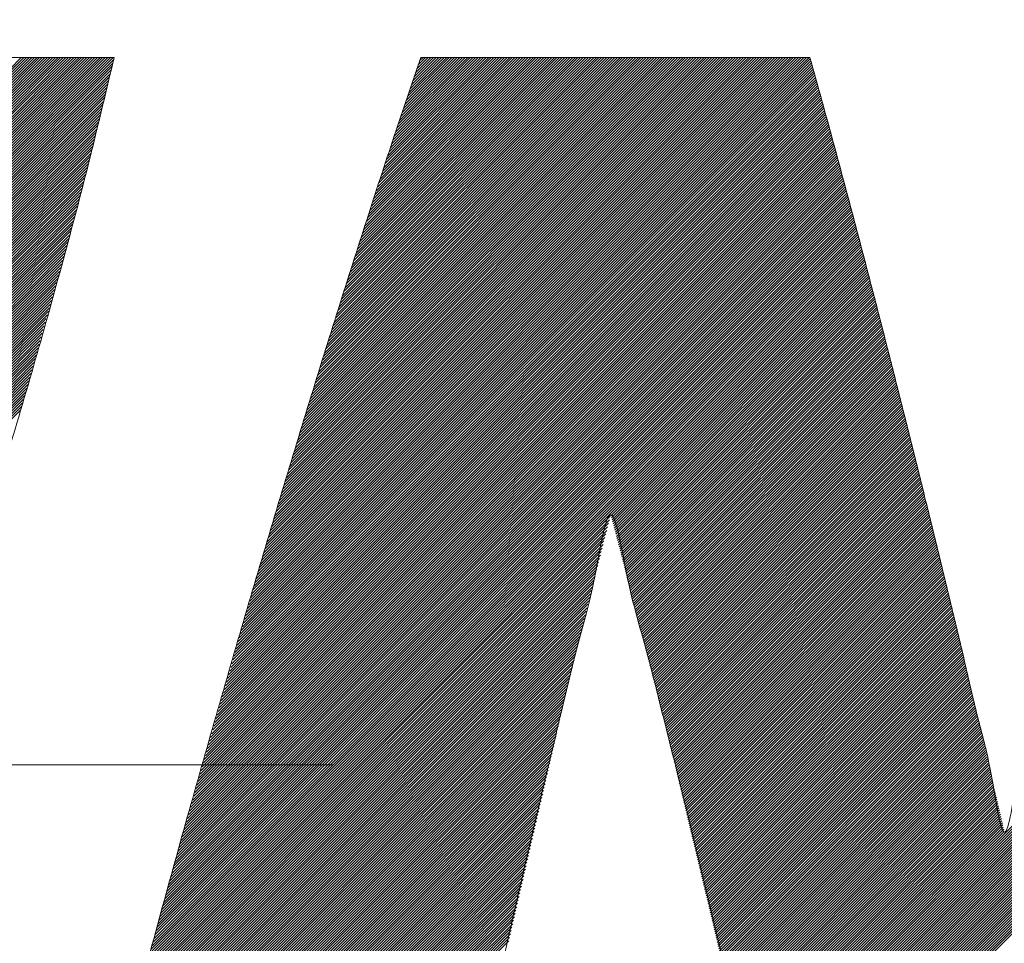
# Model space of a CAD drawing. Header units: millimetres. Extents: x 0 to 1076, y 0 to 742.
# Tile 50 of 130: x 138.32 to 141.66, y 486.89 to 490.03. Entities that reach past the tile are written whole.
import ezdxf

# ---------------------------------------------------------------- set-up
doc = ezdxf.new("R2010")
doc.units = ezdxf.units.MM
doc.header["$LTSCALE"] = 0.454724
doc.linetypes.add('CENTER', pattern=[50.8, 31.75, -6.35, 6.35, -6.35])
doc.layers.add('NoLayerName_001', color=7, linetype='Continuous')
doc.layers.add('NoLayerName_002', color=7, linetype='Continuous')

# ---------------------------------------------------------------- blocks, each defined once
blk = doc.blocks.new('JZB_0007')
at = {"layer": 'NoLayerName_002', "color": 7, "linetype": 'Continuous', "lineweight": 25}
for p, q in [((4.3245, 4.8402), (2.5644, 3.0801)), ((4.3335, 4.8402), (2.5733, 3.0801)), ((4.3424, 4.8402), (2.5822, 3.0801)), ((4.3513, 4.8402), (2.5911, 3.0801)), ((4.3602, 4.8402), (2.6, 3.0801)), ((4.3691, 4.8402), (2.6089, 3.0801)), ((4.378, 4.8402), (2.6179, 3.0801)), ((4.3869, 4.8402), (2.6268, 3.0801)), ((4.3958, 4.8402), (2.6357, 3.0801)), ((4.4047, 4.8402), (2.6446, 3.0801)), ((4.4136, 4.8402), (2.6535, 3.0801)), ((4.4225, 4.8402), (2.6624, 3.0801)), ((4.4314, 4.8402), (2.6713, 3.0801)), ((4.4404, 4.8402), (2.6802, 3.0801)), ((4.4493, 4.8402), (2.6891, 3.0801)), ((4.4582, 4.8402), (2.698, 3.0801)), ((4.4671, 4.8402), (2.7069, 3.0801)), ((4.476, 4.8402), (2.7158, 3.0801)), ((4.4849, 4.8402), (2.7248, 3.0801)), ((4.4938, 4.8402), (2.7337, 3.0801)), ((4.5027, 4.8402), (2.7426, 3.0801)), ((4.5116, 4.8402), (2.7515, 3.0801)), ((4.5205, 4.8402), (2.7604, 3.0801)), ((4.5294, 4.8402), (2.7693, 3.0801)), ((4.5383, 4.8402), (2.7782, 3.0801)), ((4.5473, 4.8402), (2.7871, 3.0801)), ((4.5562, 4.8402), (2.796, 3.0801)), ((4.5651, 4.8402), (2.8049, 3.0801)), ((4.574, 4.8402), (2.8138, 3.0801)), ((4.5829, 4.8402), (2.8227, 3.0801)), ((4.5918, 4.8402), (2.8317, 3.0801)), ((4.6007, 4.8402), (2.8406, 3.0801)), ((4.6096, 4.8402), (2.8495, 3.0801)), ((4.6185, 4.8402), (2.8584, 3.0801)), ((4.6274, 4.8402), (2.8673, 3.0801)), ((4.6363, 4.8402), (2.8762, 3.0801)), ((4.6381, 4.833), (2.8851, 3.0801)), ((4.6352, 4.8213), (2.894, 3.0801)), ((7.007, 4.8145), (5.0639, 2.8714)), ((7.0051, 4.8215), (5.0675, 2.8839)), ((7.0031, 4.8284), (5.0711, 2.8964)), ((7.0012, 4.8354), (5.0747, 2.9089)), ((6.9971, 4.8402), (5.0783, 2.9214)), ((6.9882, 4.8402), (5.0819, 2.9339)), ((6.9793, 4.8402), (5.0855, 2.9464)), ((6.9703, 4.8402), (5.0891, 2.9589)), ((6.9614, 4.8402), (5.0926, 2.9714)), ((6.9525, 4.8402), (5.0962, 2.9839)), ((6.9436, 4.8402), (5.0998, 2.9964)), ((6.9347, 4.8402), (5.1034, 3.0089)), ((6.9258, 4.8402), (5.107, 3.0214)), ((6.9169, 4.8402), (5.1106, 3.0339)), ((6.908, 4.8402), (5.1142, 3.0464)), ((6.8991, 4.8402), (5.1178, 3.0589)), ((6.8902, 4.8402), (5.1213, 3.0714)), ((6.8813, 4.8402), (5.1249, 3.0839)), ((6.8724, 4.8402), (5.1285, 3.0964)), ((6.8634, 4.8402), (5.1321, 3.1089)), ((6.8545, 4.8402), (5.1357, 3.1214)), ((6.8456, 4.8402), (5.1393, 3.1339)), ((6.8367, 4.8402), (5.143, 3.1465)), ((6.8278, 4.8402), (5.1469, 3.1593)), ((6.8189, 4.8402), (5.1507, 3.1721)), ((6.81, 4.8402), (5.1546, 3.1848)), ((6.8011, 4.8402), (5.1585, 3.1976)), ((6.7922, 4.8402), (5.1623, 3.2103)), ((6.7833, 4.8402), (5.1662, 3.2231)), ((6.7744, 4.8402), (5.17, 3.2359)), ((6.7655, 4.8402), (5.1739, 3.2486)), ((6.7565, 4.8402), (5.1777, 3.2614)), ((6.7476, 4.8402), (5.1816, 3.2742)), ((6.7387, 4.8402), (5.1854, 3.2869)), ((6.7298, 4.8402), (5.1893, 3.2997)), ((6.7209, 4.8402), (5.1931, 3.3124)), ((6.712, 4.8402), (5.197, 3.3252)), ((6.7031, 4.8402), (5.2009, 3.338)), ((6.6942, 4.8402), (5.2047, 3.3507)), ((6.6853, 4.8402), (5.2086, 3.3635)), ((6.6764, 4.8402), (5.2124, 3.3763)), ((6.6675, 4.8402), (5.2163, 3.389)), ((6.6586, 4.8402), (5.2201, 3.4018)), ((6.6496, 4.8402), (5.224, 3.4145)), ((6.6407, 4.8402), (5.2278, 3.4273)), ((6.6318, 4.8402), (5.2317, 3.4401)), ((6.6229, 4.8402), (5.2355, 3.4528)), ((6.614, 4.8402), (5.2394, 3.4656)), ((6.6051, 4.8402), (5.2432, 3.4784)), ((6.5962, 4.8402), (5.2471, 3.4911)), ((6.5873, 4.8402), (5.251, 3.5039)), ((6.5784, 4.8402), (5.2548, 3.5166)), ((6.5695, 4.8402), (5.2587, 3.5294)), ((6.5606, 4.8402), (5.2625, 3.5422)), ((6.5517, 4.8402), (5.2664, 3.5549)), ((6.5427, 4.8402), (5.2702, 3.5677)), ((6.5338, 4.8402), (5.2741, 3.5805)), ((6.5249, 4.8402), (5.2779, 3.5932)), ((6.516, 4.8402), (5.2818, 3.606)), ((6.5071, 4.8402), (5.2856, 3.6187)), ((6.4982, 4.8402), (5.2895, 3.6315)), ((6.4893, 4.8402), (5.2934, 3.6443)), ((6.4804, 4.8402), (5.2975, 3.6573)), ((6.4715, 4.8402), (5.3015, 3.6703)), ((6.4626, 4.8402), (5.3056, 3.6832)), ((6.4537, 4.8402), (5.3096, 3.6962)), ((6.4448, 4.8402), (5.3137, 3.7092)), ((6.4358, 4.8402), (5.3177, 3.7221)), ((6.4269, 4.8402), (5.3218, 3.7351)), ((6.418, 4.8402), (5.3259, 3.748)), ((6.4091, 4.8402), (5.3299, 3.761)), ((6.4002, 4.8402), (5.334, 3.774)), ((6.3913, 4.8402), (5.338, 3.7869)), ((6.3824, 4.8402), (5.3421, 3.7999)), ((6.3735, 4.8402), (5.3461, 3.8129)), ((6.3646, 4.8402), (5.3502, 3.8258)), ((6.3557, 4.8402), (5.3542, 3.8388)), ((6.3468, 4.8402), (5.3583, 3.8517)), ((6.3379, 4.8402), (5.3623, 3.8647)), ((6.3289, 4.8402), (5.3664, 3.8777)), ((6.32, 4.8402), (5.3705, 3.8906)), ((6.3111, 4.8402), (5.3745, 3.9036)), ((6.3022, 4.8402), (5.3786, 3.9166)), ((6.2933, 4.8402), (5.3826, 3.9295)), ((6.2844, 4.8402), (5.3867, 3.9425)), ((6.2755, 4.8402), (5.3907, 3.9554)), ((6.2666, 4.8402), (5.3948, 3.9684)), ((6.2577, 4.8402), (5.3988, 3.9814)), ((6.2488, 4.8402), (5.4029, 3.9943)), ((6.2399, 4.8402), (5.4069, 4.0073)), ((6.2309, 4.8402), (5.411, 4.0203)), ((6.222, 4.8402), (5.415, 4.0332)), ((6.2131, 4.8402), (5.4191, 4.0462)), ((6.2042, 4.8402), (5.4232, 4.0591)), ((6.1953, 4.8402), (5.4272, 4.0721)), ((6.1864, 4.8402), (5.4313, 4.0851)), ((6.1775, 4.8402), (5.4353, 4.098)), ((6.1686, 4.8402), (5.4394, 4.111)), ((6.1597, 4.8402), (5.4436, 4.1241)), ((6.1508, 4.8402), (5.4479, 4.1373)), ((6.1419, 4.8402), (5.4521, 4.1505)), ((6.133, 4.8402), (5.4564, 4.1637)), ((6.124, 4.8402), (5.4607, 4.1769)), ((6.1151, 4.8402), (5.465, 4.1901)), ((6.1062, 4.8402), (5.4693, 4.2033)), ((6.0973, 4.8402), (5.4736, 4.2165)), ((6.0884, 4.8402), (5.4779, 4.2297)), ((6.0795, 4.8402), (5.4822, 4.2429)), ((6.0706, 4.8402), (5.4865, 4.2561)), ((6.0617, 4.8402), (5.4908, 4.2693)), ((6.0528, 4.8402), (5.4951, 4.2825)), ((6.0439, 4.8402), (5.4994, 4.2957)), ((6.035, 4.8402), (5.5036, 4.3089)), ((6.0261, 4.8402), (5.5079, 4.3221)), ((6.0171, 4.8402), (5.5122, 4.3353)), ((6.0082, 4.8402), (5.5165, 4.3485)), ((5.9993, 4.8402), (5.5208, 4.3617)), ((5.9904, 4.8402), (5.5251, 4.3749)), ((5.9815, 4.8402), (5.5294, 4.3881)), ((5.9726, 4.8402), (5.5337, 4.4013)), ((5.9637, 4.8402), (5.538, 4.4145)), ((5.9548, 4.8402), (5.5423, 4.4277)), ((5.9459, 4.8402), (5.5466, 4.4409)), ((5.937, 4.8402), (5.5509, 4.4541)), ((5.9281, 4.8402), (5.5552, 4.4673)), ((5.9192, 4.8402), (5.5594, 4.4805)), ((5.9102, 4.8402), (5.5637, 4.4937)), ((5.9013, 4.8402), (5.568, 4.5069)), ((5.8924, 4.8402), (5.5723, 4.5201)), ((5.8835, 4.8402), (5.5766, 4.5333)), ((5.8746, 4.8402), (5.5809, 4.5465)), ((5.8657, 4.8402), (5.5852, 4.5597)), ((5.8568, 4.8402), (5.5897, 4.5731)), ((5.8479, 4.8402), (5.5942, 4.5866)), ((5.839, 4.8402), (5.5987, 4.6)), ((5.8301, 4.8402), (5.6033, 4.6134)), ((5.8212, 4.8402), (5.6078, 4.6268)), ((5.8123, 4.8402), (5.6123, 4.6402)), ((5.8033, 4.8402), (5.6168, 4.6537)), ((5.7944, 4.8402), (5.6213, 4.6671)), ((5.7855, 4.8402), (5.6258, 4.6805)), ((5.7766, 4.8402), (5.6303, 4.6939)), ((5.7677, 4.8402), (5.6348, 4.7073)), ((5.7588, 4.8402), (5.6393, 4.7207)), ((5.7499, 4.8402), (5.6438, 4.7342)), ((5.741, 4.8402), (5.6484, 4.7476)), ((5.7321, 4.8402), (5.6529, 4.761)), ((5.7232, 4.8402), (5.6575, 4.7745)), ((5.7143, 4.8402), (5.6621, 4.788)), ((5.7054, 4.8402), (5.6667, 4.8016)), ((5.6964, 4.8402), (5.6713, 4.8151)), ((5.6875, 4.8402), (5.676, 4.8286)), ((4.6268, 4.7861), (2.8983, 3.0576)), ((4.6296, 4.7979), (2.902, 3.0702)), ((4.6324, 4.8096), (2.9029, 3.0801)), ((7.0167, 4.7797), (5.046, 2.809)), ((7.0148, 4.7867), (5.0496, 2.8215)), ((7.0129, 4.7936), (5.0532, 2.834)), ((7.0109, 4.8006), (5.0568, 2.8465)), ((7.009, 4.8076), (5.0604, 2.859)), ((4.6183, 4.7509), (2.8871, 3.0197)), ((4.6212, 4.7627), (2.8908, 3.0323)), ((4.624, 4.7744), (2.8946, 3.045)), ((7.0265, 4.7449), (5.0281, 2.7465)), ((7.0245, 4.7519), (5.0317, 2.759)), ((7.0226, 4.7588), (5.0352, 2.7715)), ((7.0206, 4.7658), (5.0388, 2.784)), ((7.0187, 4.7727), (5.0424, 2.7965)), ((4.6099, 4.7158), (2.8759, 2.9818)), ((4.6127, 4.7275), (2.8797, 2.9945)), ((4.6155, 4.7392), (2.8834, 3.0071)), ((7.036, 4.7099), (5.0101, 2.684)), ((7.0341, 4.7169), (5.0137, 2.6965)), ((7.0322, 4.7239), (5.0173, 2.709)), ((7.0303, 4.7309), (5.0209, 2.7215)), ((7.0284, 4.7379), (5.0245, 2.734)), ((4.6014, 4.6806), (2.8648, 2.9439)), ((4.6042, 4.6923), (2.8685, 2.9566)), ((4.6071, 4.704), (2.8722, 2.9692)), ((7.0436, 4.6818), (4.9958, 2.634)), ((7.0417, 4.6889), (4.9994, 2.6465)), ((7.0398, 4.6959), (5.003, 2.659)), ((7.0379, 4.7029), (5.0065, 2.6715)), ((4.593, 4.6454), (2.8536, 2.906)), ((4.5958, 4.6571), (2.8573, 2.9187)), ((4.5986, 4.6689), (2.8611, 2.9313)), ((7.0531, 4.6468), (4.9778, 2.5715)), ((7.0512, 4.6538), (4.9814, 2.584)), ((7.0493, 4.6608), (4.985, 2.5965)), ((7.0474, 4.6678), (4.9886, 2.609)), ((7.0455, 4.6748), (4.9922, 2.6215)), ((4.5845, 4.6102), (2.8424, 2.8681)), ((4.5873, 4.6219), (2.8462, 2.8808)), ((4.5902, 4.6337), (2.8499, 2.8934)), ((7.0626, 4.6117), (4.9599, 2.5091)), ((7.0607, 4.6187), (4.9635, 2.5216)), ((7.0588, 4.6257), (4.9671, 2.5341)), ((7.0569, 4.6327), (4.9707, 2.5466)), ((7.055, 4.6398), (4.9743, 2.5591)), ((4.5789, 4.5868), (2.835, 2.8429)), ((4.5817, 4.5985), (2.8387, 2.8555)), ((7.072, 4.5766), (4.942, 2.4466)), ((7.0701, 4.5837), (4.9456, 2.4591)), ((7.0682, 4.5907), (4.9491, 2.4716)), ((7.0663, 4.5977), (4.9527, 2.4841)), ((7.0644, 4.6047), (4.9563, 2.4966)), ((4.5704, 4.5516), (2.8238, 2.805)), ((4.5732, 4.5633), (2.8275, 2.8176)), ((4.5761, 4.575), (2.8313, 2.8302)), ((7.0796, 4.5486), (4.9276, 2.3966)), ((7.0777, 4.5556), (4.9312, 2.4091)), ((7.0758, 4.5626), (4.9348, 2.4216)), ((7.0739, 4.5696), (4.9384, 2.4341)), ((4.5613, 4.5158), (2.8127, 2.7671)), ((4.5644, 4.5278), (2.8164, 2.7797)), ((4.5675, 4.5398), (2.8201, 2.7924)), ((7.0891, 4.5135), (4.9097, 2.3341)), ((7.0872, 4.5205), (4.9133, 2.3466)), ((7.0853, 4.5276), (4.9169, 2.3591)), ((7.0834, 4.5346), (4.9204, 2.3716)), ((7.0815, 4.5416), (4.924, 2.3841)), ((4.552, 4.4797), (2.8015, 2.7292)), ((4.5551, 4.4918), (2.8052, 2.7418)), ((4.5582, 4.5038), (2.8089, 2.7545)), ((7.0986, 4.4785), (4.8917, 2.2716)), ((7.0967, 4.4855), (4.8953, 2.2841)), ((7.0948, 4.4925), (4.8989, 2.2966)), ((7.0929, 4.4995), (4.9025, 2.3091)), ((7.091, 4.5065), (4.9061, 2.3216)), ((4.5427, 4.4437), (2.7897, 2.6907)), ((4.5458, 4.4557), (2.7936, 2.7035)), ((4.5489, 4.4677), (2.7975, 2.7163)), ((7.108, 4.4434), (4.8738, 2.2092)), ((7.1061, 4.4504), (4.8774, 2.2217)), ((7.1043, 4.4574), (4.881, 2.2342)), ((7.1024, 4.4644), (4.8846, 2.2467)), ((7.1005, 4.4715), (4.8882, 2.2592)), ((4.5365, 4.4197), (2.7818, 2.665)), ((4.5396, 4.4317), (2.7858, 2.6778)), ((7.1156, 4.4153), (4.8595, 2.1592)), ((7.1137, 4.4224), (4.863, 2.1717)), ((7.1118, 4.4294), (4.8666, 2.1842)), ((7.1099, 4.4364), (4.8702, 2.1967)), ((4.5272, 4.3837), (2.77, 2.6265)), ((4.5303, 4.3957), (2.774, 2.6393)), ((4.5334, 4.4077), (2.7779, 2.6522)), ((7.1251, 4.3803), (4.8415, 2.0967)), ((7.1232, 4.3873), (4.8451, 2.1092)), ((7.1213, 4.3943), (4.8487, 2.1217)), ((7.1194, 4.4013), (4.8523, 2.1342)), ((7.1175, 4.4083), (4.8559, 2.1467)), ((4.5179, 4.3476), (2.7583, 2.588)), ((4.521, 4.3596), (2.7622, 2.6008)), ((4.5241, 4.3717), (2.7661, 2.6137)), ((7.1346, 4.3452), (4.8249, 2.0355)), ((7.1327, 4.3522), (4.8282, 2.0477)), ((7.1308, 4.3592), (4.8315, 2.06)), ((7.1289, 4.3663), (4.8349, 2.0722)), ((7.127, 4.3733), (4.8382, 2.0845)), ((9.8031, 4.3501), (6.8026, 1.3497)), ((9.8052, 4.3433), (6.8044, 1.3425)), ((4.5086, 4.3116), (2.7465, 2.5495)), ((4.5117, 4.3236), (2.7504, 2.5623)), ((4.5148, 4.3356), (2.7543, 2.5752)), ((7.1441, 4.3102), (4.8082, 1.9743)), ((7.1422, 4.3172), (4.8115, 1.9865)), ((7.1403, 4.3242), (4.8149, 1.9988)), ((7.1384, 4.3312), (4.8182, 2.011)), ((7.1365, 4.3382), (4.8215, 2.0233)), ((9.8074, 4.3366), (6.8061, 1.3353)), ((9.8096, 4.3299), (6.8078, 1.3281)), ((9.8117, 4.3231), (6.8095, 1.3209)), ((9.8139, 4.3164), (6.8112, 1.3137)), ((9.8161, 4.3097), (6.813, 1.3065)), ((4.4993, 4.2756), (2.7347, 2.511)), ((4.5024, 4.2876), (2.7386, 2.5238)), ((4.5055, 4.2996), (2.7426, 2.5367)), ((7.1516, 4.2821), (4.7949, 1.9253)), ((7.1497, 4.2891), (4.7982, 1.9376)), ((7.1478, 4.2961), (4.8015, 1.9498)), ((7.146, 4.3031), (4.8049, 1.9621)), ((9.8183, 4.3029), (6.8147, 1.2993)), ((9.8204, 4.2962), (6.8164, 1.2921)), ((9.8226, 4.2894), (6.8181, 1.2849)), ((9.8248, 4.2827), (6.8198, 1.2778)), ((9.8269, 4.276), (6.8215, 1.2706)), ((4.4931, 4.2516), (2.7269, 2.4853)), ((4.4962, 4.2636), (2.7308, 2.4981)), ((7.161, 4.2469), (4.7782, 1.8642)), ((7.1591, 4.254), (4.7816, 1.8764)), ((7.1573, 4.261), (4.7849, 1.8886)), ((7.1554, 4.2681), (4.7882, 1.9009)), ((7.1535, 4.2751), (4.7916, 1.9131)), ((9.8291, 4.2692), (6.8233, 1.2634)), ((9.8313, 4.2625), (6.825, 1.2562)), ((9.8335, 4.2558), (6.8267, 1.249)), ((9.8356, 4.249), (6.8284, 1.2418)), ((9.8378, 4.2423), (6.8301, 1.2346)), ((4.4831, 4.2149), (2.7151, 2.4468)), ((4.4866, 4.2273), (2.719, 2.4596)), ((4.49, 4.2396), (2.7229, 2.4725)), ((7.1701, 4.2115), (4.7616, 1.803)), ((7.1683, 4.2186), (4.7649, 1.8152)), ((7.1665, 4.2257), (4.7682, 1.8274)), ((7.1646, 4.2327), (4.7716, 1.8397)), ((7.1628, 4.2398), (4.7749, 1.8519)), ((9.84, 4.2355), (6.8319, 1.2274)), ((9.8421, 4.2288), (6.8336, 1.2202)), ((9.8443, 4.2221), (6.8353, 1.213)), ((9.8465, 4.2153), (6.8369, 1.2058)), ((9.8486, 4.2086), (6.8385, 1.1985)), ((4.4726, 4.1776), (2.7033, 2.4083)), ((4.4761, 4.1901), (2.7072, 2.4211)), ((4.4796, 4.2025), (2.7112, 2.434)), ((7.1793, 4.1761), (4.7449, 1.7418)), ((7.1774, 4.1832), (4.7483, 1.754)), ((7.1756, 4.1903), (4.7516, 1.7662)), ((7.1738, 4.1973), (4.7549, 1.7785)), ((7.1719, 4.2044), (4.7582, 1.7907)), ((9.8508, 4.2018), (6.8401, 1.1911)), ((9.853, 4.1951), (6.8417, 1.1838)), ((9.8552, 4.1884), (6.8433, 1.1765)), ((9.8573, 4.1816), (6.8449, 1.1692)), ((4.4656, 4.1528), (2.6955, 2.3826)), ((4.4691, 4.1652), (2.6994, 2.3955)), ((7.1847, 4.1549), (4.7349, 1.705)), ((7.1829, 4.1619), (4.7383, 1.7173)), ((7.1811, 4.169), (4.7416, 1.7295)), ((7.1866, 4.1478), (6.3248, 3.286)), ((9.8595, 4.1749), (6.8464, 1.1618)), ((9.8617, 4.1682), (6.848, 1.1545)), ((9.8638, 4.1614), (6.8496, 1.1472)), ((4.4551, 4.1156), (2.683, 2.3435)), ((4.4586, 4.128), (2.6872, 2.3565)), ((4.4621, 4.1404), (2.6913, 2.3696)), ((7.1884, 4.1407), (6.3269, 3.2792)), ((7.1902, 4.1336), (6.3288, 3.2722)), ((7.1921, 4.1265), (6.3306, 3.2651)), ((7.1939, 4.1195), (6.3325, 3.2581)), ((7.1957, 4.1124), (6.3344, 3.2511)), ((4.4446, 4.0784), (2.6706, 2.3043)), ((4.4481, 4.0908), (2.6747, 2.3174)), ((4.4516, 4.1032), (2.6789, 2.3304)), ((7.1976, 4.1053), (6.3363, 3.244)), ((7.1994, 4.0982), (6.3381, 3.237)), ((7.2012, 4.0911), (6.34, 3.2299)), ((7.203, 4.0841), (6.3418, 3.2228)), ((7.2049, 4.077), (6.3436, 3.2157)), ((4.4376, 4.0535), (2.6623, 2.2782)), ((4.4411, 4.066), (2.6664, 2.2913)), ((7.2067, 4.0699), (6.3455, 3.2087)), ((7.2085, 4.0628), (6.3473, 3.2016)), ((7.2104, 4.0557), (6.3491, 3.1945)), ((7.2122, 4.0487), (6.351, 3.1875)), ((7.214, 4.0416), (6.3528, 3.1804)), ((4.4271, 4.0163), (2.6499, 2.2391)), ((4.4306, 4.0287), (2.654, 2.2521)), ((4.4341, 4.0411), (2.6582, 2.2652)), ((7.2158, 4.0345), (6.3546, 3.1733)), ((7.2177, 4.0274), (6.3565, 3.1662)), ((7.2195, 4.0204), (6.3583, 3.1592)), ((7.2213, 4.0133), (6.3601, 3.1521)), ((4.4166, 3.9791), (2.6374, 2.1999)), ((4.4201, 3.9915), (2.6416, 2.2129)), ((4.4236, 4.0039), (2.6457, 2.226)), ((7.2232, 4.0062), (6.362, 3.145)), ((7.225, 3.9991), (6.3638, 3.1379)), ((7.2268, 3.992), (6.3656, 3.1309)), ((7.2286, 3.985), (6.3675, 3.1238)), ((7.2305, 3.9779), (6.3693, 3.1167)), ((4.4061, 3.9419), (2.625, 2.1607)), ((4.4096, 3.9543), (2.6291, 2.1738)), ((4.4131, 3.9667), (2.6333, 2.1868)), ((7.2323, 3.9708), (6.3711, 3.1096)), ((7.2341, 3.9637), (6.373, 3.1026)), ((7.236, 3.9566), (6.3748, 3.0955)), ((7.2378, 3.9496), (6.3766, 3.0884)), ((7.2396, 3.9425), (6.3785, 3.0813)), ((4.3991, 3.917), (2.6167, 2.1346)), ((4.4026, 3.9294), (2.6208, 2.1477)), ((7.2415, 3.9354), (6.3803, 3.0743)), ((7.2433, 3.9283), (6.3821, 3.0672)), ((7.2451, 3.9212), (6.384, 3.0601)), ((7.2469, 3.9142), (6.3858, 3.053)), ((4.3886, 3.8798), (2.6043, 2.0955)), ((4.3921, 3.8922), (2.6084, 2.1085)), ((4.3956, 3.9046), (2.6126, 2.1216)), ((7.2488, 3.9071), (6.3876, 3.046)), ((7.2506, 3.9), (6.3895, 3.0389)), ((7.2524, 3.8929), (6.3913, 3.0318)), ((7.2543, 3.8858), (6.3931, 3.0247)), ((7.2561, 3.8788), (6.395, 3.0177)), ((4.3781, 3.8426), (2.5918, 2.0563)), ((4.3816, 3.855), (2.596, 2.0694)), ((4.3851, 3.8674), (2.6001, 2.0824)), ((7.2579, 3.8717), (6.3968, 3.0106)), ((7.2597, 3.8646), (6.3986, 3.0035)), ((7.2616, 3.8575), (6.4005, 2.9964)), ((7.2634, 3.8505), (6.4023, 2.9894)), ((7.2652, 3.8434), (6.4041, 2.9823)), ((4.3711, 3.8178), (2.5834, 2.0301)), ((4.3746, 3.8302), (2.5877, 2.0432)), ((7.2671, 3.8363), (6.406, 2.9752)), ((7.2689, 3.8292), (6.4078, 2.9681)), ((7.2707, 3.8221), (6.4096, 2.9611)), ((7.2725, 3.8151), (6.4115, 2.954)), ((7.2744, 3.808), (6.4133, 2.9469)), ((4.3606, 3.7805), (2.5703, 1.9902)), ((4.3641, 3.7929), (2.5747, 2.0035)), ((4.3676, 3.8053), (2.579, 2.0168)), ((7.2762, 3.8009), (6.4151, 2.9398)), ((7.278, 3.7938), (6.417, 2.9328)), ((7.2799, 3.7867), (6.4188, 2.9257)), ((7.2817, 3.7797), (6.4206, 2.9186)), ((4.3501, 3.7433), (2.5571, 1.9503)), ((4.3536, 3.7557), (2.5615, 1.9636)), ((4.3571, 3.7681), (2.5659, 1.9769)), ((7.2835, 3.7726), (6.4225, 2.9115)), ((7.2854, 3.7655), (6.4243, 2.9045)), ((7.2872, 3.7584), (6.4261, 2.8974)), ((7.289, 3.7513), (6.428, 2.8903)), ((7.2908, 3.7443), (6.4298, 2.8832)), ((4.3431, 3.7185), (2.5483, 1.9237)), ((4.3466, 3.7309), (2.5527, 1.937)), ((7.2926, 3.7371), (6.4316, 2.8762)), ((7.2944, 3.73), (6.4335, 2.8691)), ((7.2962, 3.7229), (6.4353, 2.862)), ((7.2979, 3.7157), (6.4371, 2.8549)), ((7.2997, 3.7086), (6.439, 2.8479)), ((4.3326, 3.6812), (2.5352, 1.8838)), ((4.3361, 3.6936), (2.5396, 1.8971)), ((4.3396, 3.7061), (2.5439, 1.9104)), ((7.3015, 3.7015), (6.4408, 2.8408)), ((7.3033, 3.6943), (6.4426, 2.8337)), ((7.305, 3.6872), (6.4445, 2.8266)), ((7.3068, 3.6801), (6.4463, 2.8196)), ((4.3221, 3.644), (2.522, 1.8439)), ((4.3256, 3.6564), (2.5264, 1.8572)), ((4.3291, 3.6688), (2.5308, 1.8705)), ((7.3086, 3.6729), (6.4481, 2.8125)), ((7.3104, 3.6658), (6.45, 2.8054)), ((7.3121, 3.6586), (6.4518, 2.7983)), ((7.3139, 3.6515), (6.4536, 2.7913)), ((7.3157, 3.6444), (6.4555, 2.7842)), ((7.3174, 3.6372), (6.4573, 2.7771)), ((7.3192, 3.6301), (6.4591, 2.77)), ((7.321, 3.623), (6.461, 2.763)), ((7.3228, 3.6158), (6.4628, 2.7559)), ((7.3245, 3.6087), (6.4646, 2.7488)), ((7.3263, 3.6016), (6.4665, 2.7417)), ((7.3281, 3.5944), (6.4683, 2.7347)), ((7.3299, 3.5873), (6.4701, 2.7276)), ((7.3316, 3.5802), (6.472, 2.7205)), ((7.3334, 3.573), (6.4738, 2.7134)), ((7.3352, 3.5659), (6.4757, 2.7064)), ((7.337, 3.5588), (6.4775, 2.6993)), ((7.3387, 3.5516), (6.4793, 2.6922)), ((7.3405, 3.5445), (6.4812, 2.6851)), ((7.3423, 3.5373), (6.483, 2.6781)), ((7.344, 3.5302), (6.4848, 2.671)), ((7.3458, 3.5231), (6.4867, 2.6639)), ((7.3476, 3.5159), (6.4885, 2.6568)), ((7.3494, 3.5088), (6.4903, 2.6498)), ((7.3511, 3.5017), (6.4922, 2.6427)), ((7.3529, 3.4945), (6.494, 2.6356)), ((7.3547, 3.4874), (6.4958, 2.6285)), ((7.3565, 3.4803), (6.4977, 2.6215)), ((7.3582, 3.4731), (6.4995, 2.6144)), ((7.36, 3.466), (6.5013, 2.6073)), ((7.3618, 3.4589), (6.5032, 2.6002)), ((7.3635, 3.4517), (6.505, 2.5932)), ((7.3653, 3.4446), (6.5068, 2.5861)), ((7.3671, 3.4375), (6.5087, 2.579)), ((7.3689, 3.4303), (6.5105, 2.5719)), ((7.3706, 3.4232), (6.5123, 2.5648)), ((7.3724, 3.416), (6.514, 2.5576)), ((7.3742, 3.4089), (6.5157, 2.5504)), ((7.376, 3.4018), (6.5174, 2.5432)), ((7.3777, 3.3946), (6.5191, 2.5361)), ((7.3795, 3.3875), (6.5209, 2.5289)), ((7.3813, 3.3804), (6.5226, 2.5217)), ((7.3831, 3.3732), (6.5243, 2.5145)), ((7.3848, 3.3661), (6.526, 2.5073)), ((7.3866, 3.359), (6.5277, 2.5001)), ((7.3884, 3.3518), (6.5295, 2.4929)), ((7.3901, 3.3447), (6.5312, 2.4857)), ((7.3919, 3.3376), (6.5329, 2.4785)), ((7.3937, 3.3304), (6.5346, 2.4713)), ((7.3955, 3.3233), (6.5363, 2.4642)), ((7.3972, 3.3162), (6.538, 2.457)), ((7.399, 3.309), (6.5398, 2.4498)), ((6.3228, 3.284), (4.7316, 1.6928)), ((7.4008, 3.3019), (6.5415, 2.4426)), ((7.4026, 3.2947), (6.5432, 2.4354)), ((7.4043, 3.2876), (6.5449, 2.4282)), ((7.4061, 3.2805), (6.5466, 2.421)), ((7.4079, 3.2733), (6.5484, 2.4138)), ((8.9936, 3.2823), (6.8512, 1.1399)), ((6.3136, 3.2481), (4.7216, 1.6561)), ((6.3167, 3.2601), (4.7249, 1.6683)), ((6.3198, 3.272), (4.7283, 1.6806)), ((7.4096, 3.2662), (6.5501, 2.4066)), ((7.4114, 3.2591), (6.5518, 2.3994)), ((7.4132, 3.2519), (6.5535, 2.3922)), ((7.415, 3.2448), (6.5552, 2.3851)), ((8.9904, 3.2702), (6.8528, 1.1325)), ((8.9872, 3.258), (6.8544, 1.1252)), ((8.9839, 3.2459), (6.856, 1.1179)), ((6.3044, 3.2122), (4.7116, 1.6194)), ((6.3075, 3.2241), (4.7149, 1.6316)), ((6.3105, 3.2361), (4.7183, 1.6438)), ((7.4167, 3.2377), (6.5569, 2.3779)), ((7.4185, 3.2305), (6.5587, 2.3707)), ((7.4203, 3.2234), (6.5604, 2.3635)), ((7.4221, 3.2163), (6.5621, 2.3563)), ((7.4238, 3.2091), (6.5638, 2.3491)), ((8.9807, 3.2338), (6.8575, 1.1106)), ((8.9775, 3.2216), (6.8591, 1.1033)), ((8.9743, 3.2095), (6.8607, 1.0959)), ((6.2952, 3.1762), (4.7016, 1.5827)), ((6.2983, 3.1882), (4.705, 1.5949)), ((6.3013, 3.2002), (4.7083, 1.6071)), ((7.4256, 3.202), (6.5655, 2.3419)), ((7.4274, 3.1949), (6.5673, 2.3347)), ((7.4291, 3.1877), (6.569, 2.3275)), ((7.4309, 3.1805), (6.5707, 2.3203)), ((7.4326, 3.1733), (6.5724, 2.3132)), ((8.9711, 3.1974), (6.8623, 1.0886)), ((8.9679, 3.1853), (6.8639, 1.0813)), ((8.9647, 3.1731), (6.8655, 1.074)), ((6.2861, 3.1404), (4.692, 1.5463)), ((6.2892, 3.1524), (4.6952, 1.5584)), ((6.2922, 3.1643), (4.6983, 1.5705)), ((7.4343, 3.1661), (6.5741, 2.306)), ((7.436, 3.159), (6.5758, 2.2988)), ((7.4377, 3.1518), (6.5776, 2.2916)), ((7.4395, 3.1446), (6.5793, 2.2844)), ((8.9614, 3.161), (6.867, 1.0666)), ((8.9583, 3.149), (6.8686, 1.0593)), ((6.2801, 3.1166), (4.6857, 1.5222)), ((6.2831, 3.1285), (4.6889, 1.5343)), ((7.4412, 3.1374), (6.581, 2.2772)), ((7.4429, 3.1302), (6.5827, 2.27)), ((7.4446, 3.123), (6.5844, 2.2628)), ((7.4464, 3.1158), (6.5862, 2.2556)), ((7.4481, 3.1087), (6.5879, 2.2484)), ((8.9552, 3.1369), (6.8702, 1.052)), ((6.271, 3.0808), (4.6763, 1.4861)), ((6.2741, 3.0927), (4.6794, 1.4981)), ((6.2771, 3.1047), (4.6826, 1.5102)), ((7.4498, 3.1015), (6.5896, 2.2413)), ((7.4515, 3.0943), (6.5913, 2.2341)), ((7.4532, 3.0871), (6.593, 2.2269)), ((7.455, 3.0799), (6.5947, 2.2197)), ((6.262, 3.045), (4.6668, 1.4499)), ((6.265, 3.0569), (4.67, 1.4619)), ((6.268, 3.0689), (4.6731, 1.474)), ((7.4567, 3.0727), (6.5965, 2.2125)), ((7.4584, 3.0655), (6.5982, 2.2053)), ((7.4601, 3.0583), (6.5999, 2.1981)), ((7.4619, 3.0512), (6.6016, 2.1909)), ((7.4636, 3.044), (6.6033, 2.1837)), ((6.2529, 3.0092), (4.6574, 1.4137)), ((6.2559, 3.0212), (4.6605, 1.4258)), ((6.259, 3.0331), (4.6637, 1.4378)), ((7.4653, 3.0368), (6.6051, 2.1765)), ((7.467, 3.0296), (6.6068, 2.1694)), ((7.4687, 3.0224), (6.6085, 2.1622)), ((7.4705, 3.0152), (6.6102, 2.155)), ((7.4722, 3.008), (6.6119, 2.1478)), ((6.2441, 2.9737), (4.6479, 1.3775)), ((6.2471, 2.9856), (4.6511, 1.3896)), ((6.25, 2.9974), (4.6542, 1.4016)), ((7.4739, 3.0009), (6.6136, 2.1406)), ((7.4756, 2.9937), (6.6154, 2.1334)), ((7.4774, 2.9865), (6.6171, 2.1262)), ((7.4791, 2.9793), (6.6188, 2.119)), ((6.2383, 2.95), (4.6416, 1.3534)), ((6.2412, 2.9619), (4.6448, 1.3655)), ((7.4808, 2.9721), (6.6205, 2.1118)), ((7.4825, 2.9649), (6.6222, 2.1046)), ((7.4842, 2.9577), (6.624, 2.0974)), ((7.486, 2.9506), (6.6257, 2.0903)), ((7.4877, 2.9434), (6.6274, 2.0831)), ((6.2295, 2.9145), (4.6322, 1.3172)), ((6.2324, 2.9263), (4.6354, 1.3293)), ((6.2353, 2.9382), (4.6385, 1.3414)), ((7.4894, 2.9362), (6.6291, 2.0759)), ((7.4911, 2.929), (6.6308, 2.0687)), ((7.4929, 2.9218), (6.6325, 2.0615)), ((7.4946, 2.9146), (6.6343, 2.0543)), ((7.4963, 2.9074), (6.636, 2.0471)), ((6.2207, 2.879), (4.6228, 1.2811)), ((6.2236, 2.8908), (4.6259, 1.2931)), ((6.2265, 2.9027), (4.6291, 1.3052)), ((7.498, 2.9003), (6.6377, 2.0399)), ((7.4997, 2.8931), (6.6394, 2.0327)), ((7.5015, 2.8859), (6.6411, 2.0255)), ((7.5032, 2.8787), (6.6429, 2.0184)), ((6.2119, 2.8434), (4.6133, 1.2449)), ((6.2148, 2.8553), (4.6165, 1.257)), ((6.2177, 2.8671), (4.6196, 1.269)), ((7.5049, 2.8715), (6.6446, 2.0112)), ((7.5066, 2.8643), (6.6463, 2.004)), ((7.5084, 2.8571), (6.648, 1.9968)), ((7.5101, 2.8499), (6.6497, 1.9896)), ((7.5118, 2.8428), (6.6514, 1.9824)), ((6.203, 2.8079), (4.6039, 1.2087)), ((6.206, 2.8198), (4.607, 1.2208)), ((6.2089, 2.8316), (4.6102, 1.2328)), ((7.5135, 2.8356), (6.6532, 1.9752)), ((7.5152, 2.8284), (6.6549, 1.968)), ((7.517, 2.8212), (6.6566, 1.9608)), ((7.5187, 2.814), (6.6583, 1.9536)), ((7.5204, 2.8068), (6.66, 1.9465)), ((6.1942, 2.7724), (4.5944, 1.1726)), ((6.1972, 2.7842), (4.5976, 1.1846)), ((6.2001, 2.7961), (4.6007, 1.1967)), ((7.5221, 2.7996), (6.6618, 1.9393)), ((7.5239, 2.7925), (6.6635, 1.9321)), ((7.5256, 2.7853), (6.6652, 1.9249)), ((7.5273, 2.7781), (6.6669, 1.9177)), ((6.1884, 2.7487), (4.5881, 1.1484)), ((6.1913, 2.7605), (4.5913, 1.1605)), ((7.529, 2.7709), (6.6686, 1.9105)), ((7.5307, 2.7637), (6.6703, 1.9033)), ((7.5325, 2.7565), (6.6721, 1.8961)), ((7.5342, 2.7493), (6.6738, 1.8889)), ((7.5359, 2.7422), (6.6755, 1.8817)), ((6.1796, 2.7132), (4.5787, 1.1123)), ((6.1825, 2.725), (4.5818, 1.1243)), ((6.1854, 2.7369), (4.585, 1.1364)), ((7.5376, 2.735), (6.6772, 1.8745)), ((7.5394, 2.7278), (6.6789, 1.8674)), ((7.5411, 2.7206), (6.6807, 1.8602)), ((7.5428, 2.7134), (6.6824, 1.853)), ((7.5445, 2.7062), (6.6841, 1.8458)), ((6.1708, 2.6777), (4.5692, 1.0761)), ((6.1737, 2.6895), (4.5724, 1.0881)), ((6.1766, 2.7013), (4.5755, 1.1002)), ((7.5462, 2.699), (6.6858, 1.8386)), ((7.548, 2.6919), (6.6875, 1.8314)), ((7.5497, 2.6847), (6.6892, 1.8242)), ((7.5514, 2.6775), (6.691, 1.817)), ((6.1628, 2.6429), (4.5601, 1.0403)), ((6.1654, 2.6545), (4.5631, 1.0521)), ((6.1681, 2.6661), (4.5661, 1.064)), ((7.5531, 2.6703), (6.6927, 1.8098)), ((7.5549, 2.6631), (6.6944, 1.8026)), ((7.5566, 2.6559), (6.6961, 1.7955)), ((7.5583, 2.6487), (6.6978, 1.7883)), ((7.56, 2.6415), (6.6996, 1.7811)), ((6.1548, 2.6082), (4.5513, 1.0047)), ((6.1574, 2.6198), (4.5542, 1.0166)), ((6.1601, 2.6314), (4.5572, 1.0284)), ((7.5617, 2.6344), (6.7013, 1.7739)), ((7.5635, 2.6272), (6.703, 1.7667)), ((7.5652, 2.62), (6.7047, 1.7595)), ((7.5669, 2.6128), (6.7064, 1.7523)), ((7.5686, 2.6056), (6.7081, 1.7451)), ((6.1468, 2.5735), (4.5424, 0.9691)), ((6.1494, 2.585), (4.5454, 0.981)), ((6.1521, 2.5966), (4.5483, 0.9928)), ((7.5703, 2.5983), (6.7099, 1.7379)), ((7.572, 2.5911), (6.7116, 1.7307)), ((7.5736, 2.5839), (6.7133, 1.7236)), ((7.5753, 2.5767), (6.715, 1.7164)), ((6.1388, 2.5387), (4.5336, 0.9336)), ((6.1414, 2.5503), (4.5365, 0.9454)), ((6.1441, 2.5619), (4.5395, 0.9573)), ((7.577, 2.5694), (6.7167, 1.7092)), ((7.5787, 2.5622), (6.7185, 1.702)), ((7.5804, 2.555), (6.7202, 1.6948)), ((7.5821, 2.5478), (6.7219, 1.6876)), ((7.5838, 2.5406), (6.7236, 1.6804)), ((6.1334, 2.5156), (4.5277, 0.9098)), ((6.1361, 2.5272), (4.5306, 0.9217)), ((7.5854, 2.5333), (6.7253, 1.6732)), ((7.5871, 2.5261), (6.727, 1.666)), ((7.5888, 2.5189), (6.7288, 1.6588)), ((7.5905, 2.5117), (6.7305, 1.6517)), ((6.1254, 2.4808), (4.5188, 0.8743)), ((6.1281, 2.4924), (4.5218, 0.8861)), ((6.1308, 2.504), (4.5247, 0.898)), ((7.5922, 2.5044), (6.7322, 1.6445)), ((7.5939, 2.4972), (6.7339, 1.6373)), ((7.5956, 2.49), (6.7356, 1.6301)), ((7.5972, 2.4828), (6.7374, 1.6229)), ((7.5989, 2.4756), (6.7391, 1.6157)), ((6.1174, 2.4461), (4.51, 0.8387)), ((6.1201, 2.4577), (4.5129, 0.8506)), ((6.1227, 2.4693), (4.5159, 0.8624)), ((7.6006, 2.4683), (6.7408, 1.6085)), ((7.6023, 2.4611), (6.7425, 1.6013)), ((7.604, 2.4539), (6.7442, 1.5941)), ((7.6057, 2.4467), (6.7459, 1.5869)), ((7.6073, 2.4394), (6.7477, 1.5797)), ((6.1094, 2.4114), (4.5011, 0.8031)), ((6.1121, 2.423), (4.5041, 0.815)), ((6.1147, 2.4345), (4.507, 0.8268)), ((7.609, 2.4322), (6.7494, 1.5726)), ((7.6107, 2.425), (6.7511, 1.5654)), ((7.6124, 2.4178), (6.7528, 1.5582)), ((7.6141, 2.4105), (6.7545, 1.551)), ((6.1014, 2.3766), (4.4923, 0.7676)), ((6.1041, 2.3882), (4.4952, 0.7794)), ((6.1067, 2.3998), (4.4982, 0.7913)), ((7.6158, 2.4033), (6.7563, 1.5438)), ((7.6175, 2.3961), (6.758, 1.5366)), ((7.6191, 2.3889), (6.7597, 1.5294)), ((7.6208, 2.3817), (6.7614, 1.5222)), ((7.6225, 2.3744), (6.7631, 1.515)), ((6.0934, 2.3419), (4.4835, 0.732)), ((6.0961, 2.3535), (4.4864, 0.7438)), ((6.0987, 2.3651), (4.4894, 0.7557)), ((7.6242, 2.3672), (6.7648, 1.5078)), ((7.6259, 2.36), (6.7666, 1.5007)), ((7.6276, 2.3528), (6.7683, 1.4935)), ((7.6293, 2.3455), (6.77, 1.4863)), ((7.6309, 2.3383), (6.7717, 1.4791)), ((6.0854, 2.3072), (4.4746, 0.6964)), ((6.088, 2.3188), (4.4776, 0.7083)), ((6.0907, 2.3303), (4.4805, 0.7201)), ((7.6326, 2.3311), (6.7734, 1.4719)), ((7.6343, 2.3239), (6.7752, 1.4647)), ((7.636, 2.3166), (6.7769, 1.4575)), ((7.6377, 2.3094), (6.7786, 1.4503)), ((6.0774, 2.2724), (4.4658, 0.6608)), ((6.08, 2.284), (4.4687, 0.6727)), ((6.0827, 2.2956), (4.4717, 0.6846)), ((7.6393, 2.3022), (6.7803, 1.4431)), ((7.641, 2.2949), (6.782, 1.4359)), ((7.6427, 2.2877), (6.7837, 1.4288)), ((7.6443, 2.2804), (6.7855, 1.4216)), ((7.646, 2.2732), (6.7872, 1.4144)), ((6.072, 2.2493), (4.4599, 0.6371)), ((6.0747, 2.2609), (4.4628, 0.649)), ((7.6477, 2.266), (6.7889, 1.4072)), ((7.6493, 2.2587), (6.7906, 1.4)), ((7.651, 2.2515), (6.7923, 1.3928)), ((7.6527, 2.2442), (6.7941, 1.3856)), ((6.064, 2.2146), (4.451, 0.6015)), ((6.0667, 2.2261), (4.454, 0.6134)), ((6.0694, 2.2377), (4.4569, 0.6253)), ((7.6543, 2.237), (6.7958, 1.3784)), ((7.656, 2.2298), (6.7975, 1.3712)), ((7.6577, 2.2225), (6.7992, 1.364)), ((7.6593, 2.2153), (6.8009, 1.3569)), ((6.056, 2.1798), (4.4422, 0.5661)), ((6.0587, 2.1914), (4.4451, 0.5778)), ((6.0614, 2.203), (4.4481, 0.5897)), ((6.048, 2.1451), (4.4341, 0.5312)), ((6.0507, 2.1567), (4.4368, 0.5428)), ((6.0533, 2.1682), (4.4395, 0.5544)), ((6.04, 2.1104), (4.4259, 0.4963)), ((6.0427, 2.1219), (4.4287, 0.5079)), ((6.0453, 2.1335), (4.4314, 0.5196)), ((6.032, 2.0756), (4.4178, 0.4614)), ((6.0347, 2.0872), (4.4205, 0.473)), ((6.0373, 2.0988), (4.4232, 0.4847)), ((6.024, 2.0409), (4.4096, 0.4265)), ((6.0267, 2.0525), (4.4123, 0.4382)), ((6.0293, 2.064), (4.4151, 0.4498)), ((6.016, 2.0062), (4.4015, 0.3917)), ((6.0186, 2.0177), (4.4042, 0.4033)), ((6.0213, 2.0293), (4.4069, 0.4149)), ((6.008, 1.9714), (4.3933, 0.3568)), ((6.0106, 1.983), (4.396, 0.3684)), ((6.0133, 1.9946), (4.3988, 0.38)), ((6.0026, 1.9483), (4.3879, 0.3335)), ((6.0053, 1.9598), (4.3906, 0.3452)), ((5.9946, 1.9135), (4.3797, 0.2986)), ((5.9973, 1.9251), (4.3824, 0.3103)), ((6, 1.9367), (4.3852, 0.3219)), ((5.9866, 1.8788), (4.3716, 0.2638)), ((5.9893, 1.8904), (4.3743, 0.2754)), ((5.992, 1.902), (4.377, 0.287)), ((5.9786, 1.8441), (4.3634, 0.2289)), ((5.9813, 1.8556), (4.3661, 0.2405)), ((5.9839, 1.8672), (4.3689, 0.2521))]:
    blk.add_line(p, q, dxfattribs=at)
at = {"layer": 'NoLayerName_002', "color": 7, "linetype": 'Continuous', "lineweight": 13}
for points, knots in [([(2.9599, 0.0401), (3.0004, 0.1237), (3.0856, 0.296), (3.2082, 0.5666), (3.3332, 0.8544), (3.4587, 1.1577), (3.5841, 1.4739), (3.7084, 1.8008), (3.8308, 2.136), (3.9505, 2.4772), (4.0666, 2.822), (4.1782, 3.168), (4.2845, 3.513), (4.3847, 3.8545), (4.4777, 4.1904), (4.5636, 4.5179), (4.6143, 4.7342), (4.6398, 4.8402)], [0, 0, 0, 0, 0.278658, 0.576469, 0.891067, 1.220061, 1.561039, 1.911576, 2.26924, 2.631593, 2.996195, 3.360609, 3.722399, 4.079135, 4.428395, 4.767771, 5.094874, 5.094874, 5.094874, 5.094874]), ([(5.6799, 4.8402), (5.6499, 4.7515), (5.5873, 4.5682), (5.4945, 4.2838), (5.3985, 3.9834), (5.3007, 3.6694), (5.2017, 3.3442), (5.1024, 3.0105), (5.0035, 2.6709), (4.9057, 2.3278), (4.81, 1.9839), (4.717, 1.6417), (4.6275, 1.3038), (4.5424, 0.9728), (4.4625, 0.6511), (4.3879, 0.3415), (4.3425, 0.1388), (4.32, 0.0401)], [0, 0, 0, 0, 0.281068, 0.58105, 0.897291, 1.227129, 1.567902, 1.916946, 2.271596, 2.629186, 2.987052, 3.34253, 3.692958, 4.035677, 4.368031, 4.68737, 4.991049, 4.991049, 4.991049, 4.991049]), ([(8.3201, 4.8402), (8.3066, 4.7915), (8.2787, 4.6922), (8.2372, 4.5402), (8.1948, 4.3827), (8.1517, 4.2201), (8.1081, 4.0529), (8.0639, 3.8813), (8.0193, 3.7059), (7.9744, 3.527), (7.9293, 3.3451), (7.8841, 3.1607), (7.8389, 2.9731), (7.7938, 2.7872), (7.7488, 2.5871), (7.7042, 2.4336), (7.66, 2.1016), (7.6159, 2.4336), (7.5712, 2.5871), (7.5262, 2.7872), (7.4811, 2.9731), (7.4359, 3.1607), (7.3906, 3.3451), (7.3455, 3.527), (7.3006, 3.7059), (7.2561, 3.8813), (7.2119, 4.0529), (7.1682, 4.2201), (7.1251, 4.3827), (7.0828, 4.5402), (7.0413, 4.6922), (7.0134, 4.7915), (6.9999, 4.8402)], [0, 0, 0, 0, 0.151742, 0.309431, 0.472648, 0.640974, 0.813989, 0.991276, 1.172413, 1.356982, 1.544562, 1.734733, 1.927075, 2.121168, 2.316592, 2.512926, 2.70975, 2.906574, 3.10291, 3.298336, 3.492432, 3.684777, 3.874952, 4.062535, 4.247107, 4.428246, 4.605533, 4.778548, 4.946871, 5.110083, 5.267765, 5.419497, 5.419497, 5.419497, 5.419497]), ([(5.5999, 0.0401), (5.6124, 0.107), (5.6375, 0.2425), (5.6773, 0.4477), (5.719, 0.6573), (5.7625, 0.8704), (5.8077, 1.0867), (5.8545, 1.3054), (5.9028, 1.526), (5.9523, 1.7479), (6.003, 1.9706), (6.0547, 2.1931), (6.1073, 2.4163), (6.1607, 2.6344), (6.2146, 2.8655), (6.2691, 3.0404), (6.3239, 3.4138), (6.3822, 3.0373), (6.4391, 2.8613), (6.4959, 2.6278), (6.552, 2.4079), (6.6074, 2.183), (6.6618, 1.9591), (6.7151, 1.7354), (6.7671, 1.513), (6.8177, 1.2923), (6.8665, 1.074), (6.9136, 0.8589), (6.9586, 0.6475), (7.0014, 0.4405), (7.042, 0.2386), (7.0673, 0.1056), (7.0799, 0.0401)], [0, 0, 0, 0, 0.204121, 0.41339, 0.627209, 0.844979, 1.0661, 1.289972, 1.515997, 1.743572, 1.972098, 2.200973, 2.429597, 2.657369, 2.883688, 3.107953, 3.329565, 3.554019, 3.781102, 4.01014, 4.240459, 4.471387, 4.70225, 4.932374, 5.161088, 5.387718, 5.611592, 5.83204, 6.04839, 6.259974, 6.466123, 6.666169, 6.666169, 6.666169, 6.666169])]:
    blk.add_open_spline(points, degree=3, knots=knots, dxfattribs=at)
for points in [[(4.6398, 4.8402), (4.4265, 4.8402), (3.9999, 4.8402), (3.5734, 4.8402), (3.3601, 4.8402)], [(6.9999, 4.8402), (6.7799, 4.8402), (6.3399, 4.8402), (5.8999, 4.8402), (5.6799, 4.8402)]]:
    blk.add_open_spline(points, degree=3, dxfattribs=at)

msp = doc.modelspace()

# ---------------------------------------------------------------- linework, layer by layer
at = {"layer": 'NoLayerName_001', "color": 2, "linetype": 'CENTER', "lineweight": 13}
msp.add_line((78.746369, 487.5), (221.019626, 487.5), dxfattribs=at)
at = {"layer": 'NoLayerName_001', "color": 7, "linetype": 'Continuous', "lineweight": 25}
for radius, start, end in [(39.5, 318.3301343, 270.7246075), (38, 319.6850908, 271.4325437)]:
    msp.add_arc((150, 487.499924), radius, start, end, dxfattribs=at)

# ---------------------------------------------------------------- block references
at = {"layer": 'NoLayerName_001'}
msp.add_blockref('JZB_0007', (134.000046, 485.059448), dxfattribs=at)

doc.saveas('drawing.dxf')
